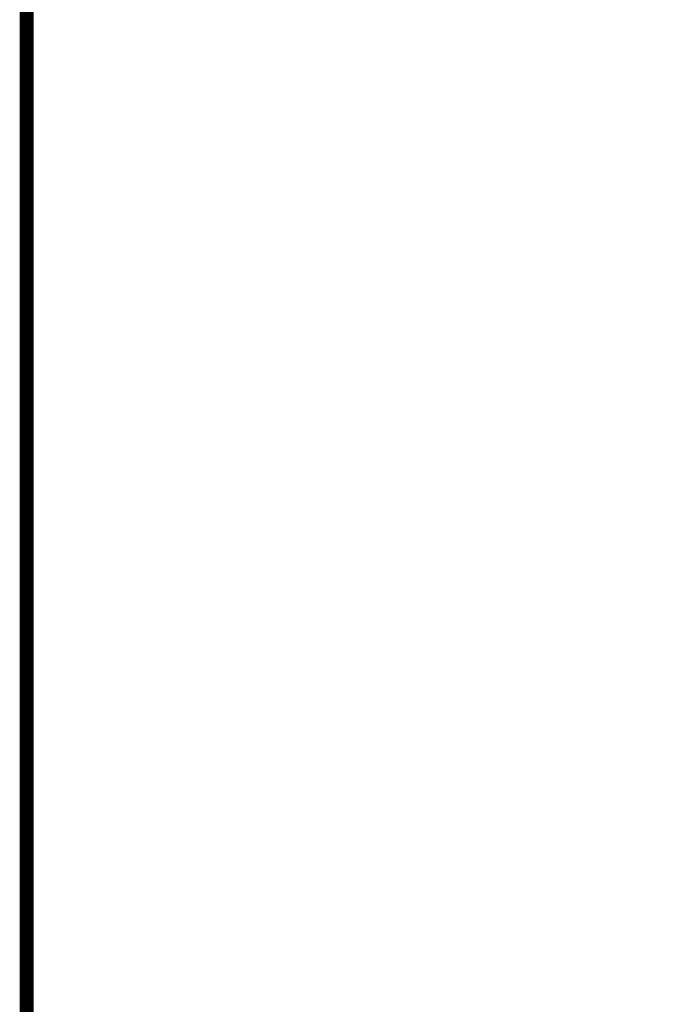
# Model space of a CAD drawing. Extents: x 1 to 669, y 0 to 417.
# Tile 3 of 256: x 1 to 43, y 227 to 292. Entities that reach past the tile are written whole.
import ezdxf

# ---------------------------------------------------------------- set-up
doc = ezdxf.new("R2010")
doc.units = 0
doc.header["$LTSCALE"] = 12
doc.header["$MEASUREMENT"] = 0
doc.layers.add('D', color=2, linetype='CONTINUOUS')
doc.layers.add('X', color=1, linetype='CONTINUOUS')
doc.styles.get("Standard").update_dxf_attribs({"font": 'SIMPLEX.SHX', "width": 0.875})
doc.dimstyles.get("Standard").update_dxf_attribs({"dimscale": 28, "dimtxt": 0.125, "dimasz": 0.125, "dimexe": 0.04375, "dimexo": 0.0625, "dimgap": 0.04375, "dimtad": 0, "dimtih": 1, "dimtoh": 1, "dimdec": 4, "dimzin": 12, "dimdsep": 46, "dimlunit": 5, "dimtxsty": 'Standard', "dimcen": 0, "dimclrd": 256, "dimclre": 256, "dimclrt": 256, "dimadec": 1, "dimazin": 3, "dimtfac": 0.875, "dimtdec": 4, "dimtofl": 0, "dimtmove": 0, "dimatfit": 2, "dimfxl": 1, "dimtolj": 1, "dimtzin": 12, "dimlwd": 13, "dimlwe": 13, "dimarcsym": 0})

msp = doc.modelspace()

# ---------------------------------------------------------------- linework, layer by layer
at = {"layer": 'X', "const_width": 0.924}
msp.add_lwpolyline([(667.72091, 416.31601), (0.97091, 416.31601), (668.17211, 416.31601), (668.17211, 1.1444), (0.97091, 1.1444), (0.97091, 416.31601), (0.97091, 2.15051)], dxfattribs=at)

# ---------------------------------------------------------------- leaders
at = {"layer": 'D', "annotation_type": 0, "has_hookline": 1, "hookline_direction": 1, "text_width": 34.41667}
msp.add_leader([(98.60999, 229.96826), (65.55949, 200.89664), (62.05949, 200.89664)], dimstyle='Standard', override={"dimgap": 0.04375, "dimtad": 0, "dimarcsym": 1}, dxfattribs=at)

doc.saveas('drawing.dxf')
